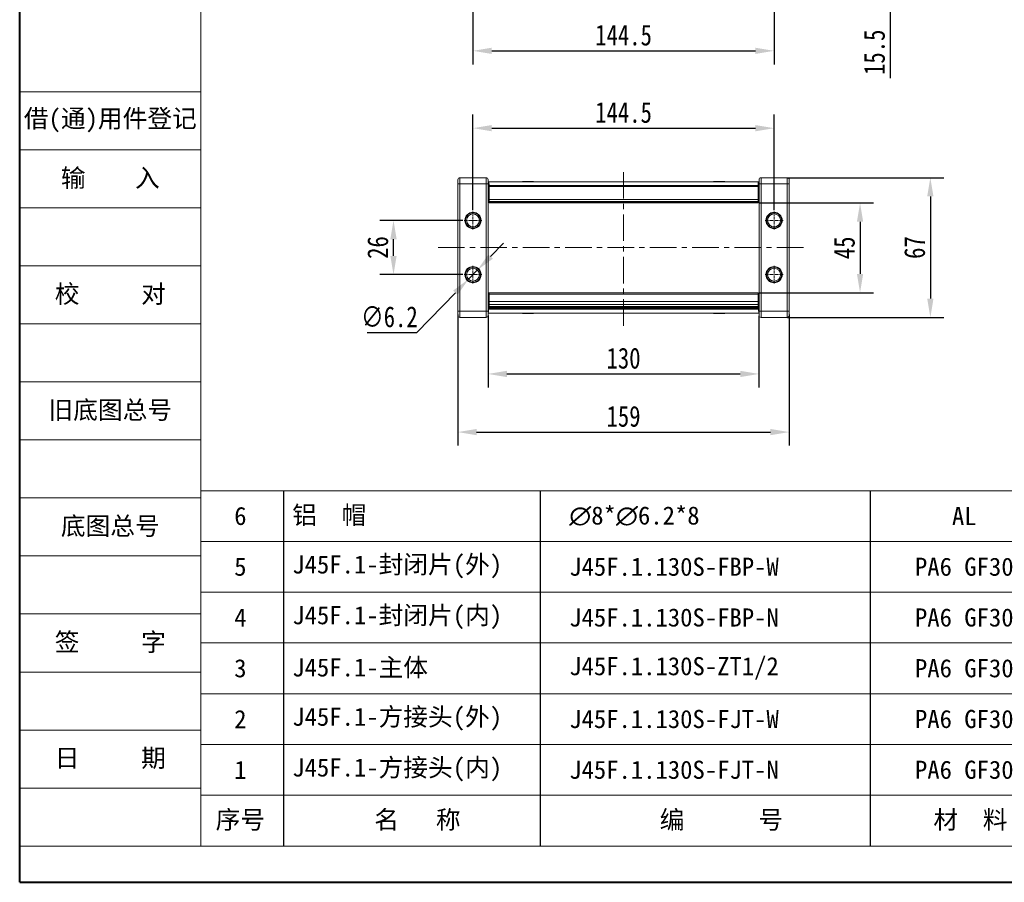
# Model space of a CAD drawing. Header units: millimetres. Extents: x 2854 to 4324, y 357 to 1390.
# Tile 1 of 45: x 2854 to 3327, y 357 to 771. Entities that reach past the tile are written whole.
import ezdxf

# ---------------------------------------------------------------- set-up
doc = ezdxf.new("R2010")
doc.units = ezdxf.units.MM
doc.linetypes.add('CENTER', pattern=[0.6, 0.375, -0.075, 0.075, -0.075])
doc.linetypes.add('CENTERX2', pattern=[20.32, 12.7, -2.54, 2.54, -2.54])
doc.layers.add('标注线', color=7, linetype='Continuous', lineweight=15)
doc.styles.get("Standard").update_dxf_attribs({"font": '仿宋_GB2312.ttf', "width": 0.8})
doc.styles.add('样式 3.5', font='仿宋_GB2312.ttf')
doc.styles.add('样式 6', font='仿宋_GB2312.ttf')
doc.dimstyles.new('ISO-45.1', dxfattribs={"dimtxt": 10, "dimasz": 9, "dimexe": 6.5, "dimexo": 0.625, "dimgap": 2.5, "dimtad": 1, "dimtoh": 1, "dimdsep": 46, "dimtxsty": 'Standard', "dimcen": 2.5, "dimadec": 0, "dimazin": 0, "dimtfac": 1, "dimtmove": 0, "dimatfit": 3, "dimfxl": 0, "dimarcsym": 0})
doc.dimstyles.new('副本 ISO-45.1', dxfattribs={"dimtxt": 10, "dimasz": 9, "dimexe": 6.5, "dimexo": 0.625, "dimgap": 2.5, "dimtad": 1, "dimdsep": 46, "dimtxsty": 'Standard', "dimcen": 2.5, "dimadec": 0, "dimazin": 0, "dimtfac": 1, "dimtmove": 0, "dimatfit": 3, "dimfxl": 0, "dimarcsym": 0})

# ---------------------------------------------------------------- blocks, each defined once
blk = doc.blocks.new('*D2139')
at = {"color": 0, "lineweight": -2}
for p, q in [((3071.69, 679.71), (3071.69, 725.54)), ((3216.19, 679.71), (3216.19, 725.54)), ((3080.69, 719.04), (3207.19, 719.04))]:
    blk.add_line(p, q, dxfattribs=at)
at = {"color": 0, "lineweight": 9}
for points in [[(3080.69, 720.54), (3080.69, 717.54), (3071.69, 719.04)], [(3207.19, 720.54), (3207.19, 717.54), (3216.19, 719.04)]]:
    blk.add_solid(points, dxfattribs=at)
at = {"layer": 'Defpoints', "color": 0, "lineweight": 9}
for p in [(3216.19, 719.04), (3071.69, 679.09), (3216.19, 679.09)]:
    blk.add_point(p, dxfattribs=at)
at = {"color": 0, "lineweight": 9, "insert": (3143.94, 726.54), "char_height": 10, "attachment_point": 5}
blk.add_mtext('144.5', dxfattribs=at)
blk = doc.blocks.new('*D2140')
at = {"color": 0, "lineweight": -2}
for p, q in [((3071.69, 796.52), (3071.69, 749.64)), ((3216.19, 796.52), (3216.19, 749.64)), ((3080.69, 756.14), (3207.19, 756.14))]:
    blk.add_line(p, q, dxfattribs=at)
at = {"color": 0, "lineweight": 9}
for points in [[(3080.69, 757.64), (3080.69, 754.64), (3071.69, 756.14)], [(3207.19, 757.64), (3207.19, 754.64), (3216.19, 756.14)]]:
    blk.add_solid(points, dxfattribs=at)
at = {"layer": 'Defpoints', "color": 0, "lineweight": 9}
for p in [(3071.69, 797.15), (3216.19, 797.15), (3216.19, 756.14)]:
    blk.add_point(p, dxfattribs=at)
at = {"color": 0, "lineweight": 9, "insert": (3143.94, 763.64), "char_height": 10, "attachment_point": 5}
blk.add_mtext('144.5', dxfattribs=at)
blk = doc.blocks.new('*D2141')
at = {"color": 0, "lineweight": -2}
for p, q in [((3271.86, 810.44), (3271.86, 819.44)), ((3221.11, 801.44), (3278.36, 801.44)), ((3271.86, 801.44), (3271.86, 785.94)), ((3223.07, 785.94), (3278.36, 785.94)), ((3271.86, 776.94), (3271.86, 742.96))]:
    blk.add_line(p, q, dxfattribs=at)
at = {"color": 0, "lineweight": 9}
for points in [[(3270.36, 810.44), (3273.36, 810.44), (3271.86, 801.44)], [(3270.36, 776.94), (3273.36, 776.94), (3271.86, 785.94)]]:
    blk.add_solid(points, dxfattribs=at)
at = {"layer": 'Defpoints', "color": 0, "lineweight": 9}
for p in [(3220.48, 801.44), (3222.44, 785.94), (3271.86, 785.94)]:
    blk.add_point(p, dxfattribs=at)
at = {"color": 0, "lineweight": 9, "insert": (3264.36, 755.45), "char_height": 10, "attachment_point": 5, "rotation": 90}
blk.add_mtext('15.5', dxfattribs=at)
blk = doc.blocks.new('*D2143')
at = {"color": 0, "lineweight": -2}
for p, q in [((3209.12, 683.18), (3263.94, 683.18)), ((3257.44, 674.18), (3257.44, 649.1)), ((3209.21, 640.1), (3263.94, 640.1))]:
    blk.add_line(p, q, dxfattribs=at)
at = {"color": 0, "lineweight": 9}
for points in [[(3255.94, 674.18), (3258.94, 674.18), (3257.44, 683.18)], [(3255.94, 649.1), (3258.94, 649.1), (3257.44, 640.1)]]:
    blk.add_solid(points, dxfattribs=at)
at = {"layer": 'Defpoints', "color": 0, "lineweight": 9}
for p in [(3208.49, 683.18), (3208.59, 640.1), (3257.44, 640.1)]:
    blk.add_point(p, dxfattribs=at)
at = {"color": 0, "lineweight": 9, "insert": (3249.94, 661.64), "char_height": 10, "attachment_point": 5, "rotation": 90}
blk.add_mtext('45', dxfattribs=at)
blk = doc.blocks.new('*D2144')
at = {"color": 0, "lineweight": -2}
for p, q in [((3222.63, 695.3), (3297.67, 695.3)), ((3291.17, 686.3), (3291.17, 637.3)), ((3222.63, 628.3), (3297.67, 628.3))]:
    blk.add_line(p, q, dxfattribs=at)
at = {"color": 0, "lineweight": 9}
for points in [[(3289.67, 686.3), (3292.67, 686.3), (3291.17, 695.3)], [(3289.67, 637.3), (3292.67, 637.3), (3291.17, 628.3)]]:
    blk.add_solid(points, dxfattribs=at)
at = {"layer": 'Defpoints', "color": 0, "lineweight": 9}
for p in [(3222.01, 695.3), (3222.01, 628.3), (3291.17, 628.3)]:
    blk.add_point(p, dxfattribs=at)
at = {"color": 0, "lineweight": 9, "insert": (3283.67, 661.8), "char_height": 10, "attachment_point": 5, "rotation": 90}
blk.add_mtext('67', dxfattribs=at)
blk = doc.blocks.new('*D2145')
at = {"color": 0, "lineweight": -2}
for p, q in [((3078.94, 629.27), (3078.94, 594.66)), ((3208.94, 629.01), (3208.94, 594.66)), ((3087.94, 601.16), (3199.94, 601.16))]:
    blk.add_line(p, q, dxfattribs=at)
at = {"color": 0, "lineweight": 9}
for points in [[(3087.94, 602.66), (3087.94, 599.66), (3078.94, 601.16)], [(3199.94, 602.66), (3199.94, 599.66), (3208.94, 601.16)]]:
    blk.add_solid(points, dxfattribs=at)
at = {"layer": 'Defpoints', "color": 0, "lineweight": 9}
for p in [(3078.94, 629.9), (3208.94, 629.63), (3208.94, 601.16)]:
    blk.add_point(p, dxfattribs=at)
at = {"color": 0, "lineweight": 9, "insert": (3143.94, 608.66), "char_height": 10, "attachment_point": 5}
blk.add_mtext('130', dxfattribs=at)
blk = doc.blocks.new('*D2146')
at = {"color": 0, "lineweight": -2}
for p, q in [((3064.44, 629.67), (3064.44, 566.78)), ((3223.44, 629.67), (3223.44, 566.78)), ((3073.44, 573.28), (3214.44, 573.28))]:
    blk.add_line(p, q, dxfattribs=at)
at = {"color": 0, "lineweight": 9}
for points in [[(3073.44, 574.78), (3073.44, 571.78), (3064.44, 573.28)], [(3214.44, 574.78), (3214.44, 571.78), (3223.44, 573.28)]]:
    blk.add_solid(points, dxfattribs=at)
at = {"layer": 'Defpoints', "color": 0, "lineweight": 9}
for p in [(3064.44, 630.3), (3223.44, 630.3), (3223.44, 573.28)]:
    blk.add_point(p, dxfattribs=at)
at = {"color": 0, "lineweight": 9, "insert": (3143.94, 580.78), "char_height": 10, "attachment_point": 5}
blk.add_mtext('159', dxfattribs=at)
blk = doc.blocks.new('*D2147')
at = {"color": 0, "lineweight": -2}
for p, q in [((3066.78, 674.8), (3027.05, 674.8)), ((3033.55, 657.8), (3033.55, 665.8)), ((3066.78, 648.8), (3027.05, 648.8))]:
    blk.add_line(p, q, dxfattribs=at)
at = {"color": 0, "lineweight": 9}
for points in [[(3032.05, 665.8), (3035.05, 665.8), (3033.55, 674.8)], [(3032.05, 657.8), (3035.05, 657.8), (3033.55, 648.8)]]:
    blk.add_solid(points, dxfattribs=at)
at = {"layer": 'Defpoints', "color": 0, "lineweight": 9}
for p in [(3033.55, 674.8), (3067.4, 674.8), (3067.4, 648.8)]:
    blk.add_point(p, dxfattribs=at)
at = {"color": 0, "lineweight": 9, "insert": (3026.05, 661.8), "char_height": 10, "attachment_point": 5, "rotation": 90}
blk.add_mtext('26', dxfattribs=at)
blk = doc.blocks.new('*D2164')
at = {"color": 0, "lineweight": -2}
for p, q in [((3080.13, 657.47), (3086.4, 663.92)), ((3073.85, 651.02), (3069.53, 646.57)), ((3044.67, 621.01), (3063.26, 640.12)), ((3020.96, 621.01), (3044.67, 621.01))]:
    blk.add_line(p, q, dxfattribs=at)
at = {"color": 0, "lineweight": 9}
for points in [[(3079.05, 658.52), (3081.2, 656.42), (3073.85, 651.02)], [(3062.18, 641.17), (3064.33, 639.08), (3069.53, 646.57)]]:
    blk.add_solid(points, dxfattribs=at)
at = {"layer": 'Defpoints', "color": 0, "lineweight": 9}
for p in [(3073.85, 651.02), (3069.53, 646.57)]:
    blk.add_point(p, dxfattribs=at)
at = {"color": 0, "lineweight": 9, "insert": (3031.57, 628.51), "char_height": 10, "attachment_point": 5}
blk.add_mtext('∅6.2', dxfattribs=at)

msp = doc.modelspace()

# ---------------------------------------------------------------- linework, layer by layer
at = {"color": 7, "lineweight": 40}
for q in [(2854.171, 1390.351), (4314.999, 357.338)]:
    msp.add_line((2854.171, 357.338), q, dxfattribs=at)
at = {"color": 7, "lineweight": 13}
for q in [(2941.125, 1372.961), (3671.539, 374.728)]:
    msp.add_line((2941.125, 374.728), q, dxfattribs=at)
at = {"color": 7, "lineweight": 15}
for p, q in [((2854.171, 736.457), (2941.125, 736.457)), ((2854.171, 708.632), (2941.125, 708.632)), ((2854.171, 680.807), (2941.125, 680.807)), ((2854.171, 652.981), (2941.125, 652.981)), ((2854.171, 625.156), (2941.125, 625.156)), ((2854.171, 597.331), (2941.125, 597.331)), ((2854.171, 569.505), (2941.125, 569.505)), ((2941.125, 545.158), (3518.448, 545.158)), ((2854.171, 541.68), (2941.125, 541.68)), ((2941.125, 520.811), (3518.448, 520.811)), ((2854.171, 513.855), (2941.125, 513.855)), ((2941.125, 496.464), (3518.448, 496.464)), ((2854.171, 486.03), (2941.125, 486.03)), ((2941.125, 472.117), (3518.448, 472.117)), ((2854.171, 458.204), (2941.125, 458.204)), ((2941.125, 447.77), (3518.448, 447.77)), ((2854.171, 430.379), (2941.125, 430.379)), ((2941.125, 423.423), (3518.448, 423.423)), ((2854.171, 402.554), (2941.125, 402.554)), ((2941.125, 399.076), (3671.539, 399.076)), ((2854.171, 374.728), (2941.125, 374.728))]:
    msp.add_line(p, q, dxfattribs=at)
at = {"color": 1, "linetype": 'CENTERX2', "lineweight": 13}
for p, q in [((3143.943, 624.288), (3143.943, 699.303)), ((3054.993, 661.795), (3230.391, 661.795))]:
    msp.add_line(p, q, dxfattribs=at)
at = {"color": 7, "linetype": 'Continuous', "lineweight": 15}
for p, q in [((3065.443, 695.295), (3065.443, 692.295)), ((3077.943, 695.295), (3065.443, 695.295)), ((3077.943, 695.295), (3077.943, 692.295)), ((3209.943, 692.295), (3209.943, 695.295)), ((3222.443, 695.295), (3209.943, 695.295)), ((3222.443, 692.295), (3222.443, 695.295)), ((3065.443, 692.295), (3064.443, 692.295)), ((3064.443, 692.295), (3064.443, 631.295)), ((3065.443, 631.295), (3065.443, 692.295)), ((3065.443, 692.295), (3077.943, 692.295)), ((3078.943, 692.295), (3077.943, 692.295)), ((3077.943, 692.295), (3077.943, 631.295)), ((3079.319, 693.295), (3078.943, 693.295)), ((3078.943, 692.295), (3078.943, 631.295)), ((3079.319, 691.295), (3078.943, 691.295)), ((3078.943, 690.295), (3079.347, 690.295)), ((3143.943, 693.295), (3079.319, 693.295)), ((3079.393, 691.504), (3143.943, 691.504)), ((3079.393, 690.992), (3079.393, 691.504)), ((3079.393, 690.992), (3143.943, 690.992)), ((3079.393, 690.992), (3079.393, 684.756)), ((3095.417, 693.295), (3095.417, 693.445)), ((3095.417, 693.445), (3096.546, 693.445)), ((3096.546, 693.445), (3096.546, 693.295)), ((3096.573, 693.445), (3096.546, 693.445)), ((3096.573, 693.295), (3096.573, 693.445)), ((3096.573, 693.445), (3096.929, 693.445)), ((3096.929, 693.295), (3096.929, 693.445)), ((3096.929, 693.445), (3098.17, 693.445)), ((3098.17, 693.445), (3098.17, 693.295)), ((3098.521, 693.445), (3098.17, 693.445)), ((3098.521, 693.295), (3098.521, 693.445)), ((3098.521, 693.445), (3100.577, 693.445)), ((3100.577, 693.445), (3100.577, 693.295)), ((3100.757, 693.445), (3100.577, 693.445)), ((3100.757, 693.295), (3100.757, 693.445)), ((3208.566, 693.295), (3143.943, 693.295)), ((3143.943, 691.504), (3208.493, 691.504)), ((3143.943, 690.992), (3208.493, 690.992)), ((3187.128, 693.445), (3187.128, 693.295)), ((3187.308, 693.445), (3187.128, 693.445)), ((3187.308, 693.295), (3187.308, 693.445)), ((3187.308, 693.445), (3189.364, 693.445)), ((3189.364, 693.445), (3189.364, 693.295)), ((3189.715, 693.445), (3189.364, 693.445)), ((3189.715, 693.295), (3189.715, 693.445)), ((3189.715, 693.445), (3190.956, 693.445)), ((3190.956, 693.295), (3190.956, 693.445)), ((3190.956, 693.445), (3191.312, 693.445)), ((3191.312, 693.445), (3191.312, 693.295)), ((3191.339, 693.445), (3191.312, 693.445)), ((3191.339, 693.295), (3191.339, 693.445)), ((3191.339, 693.445), (3192.468, 693.445)), ((3192.468, 693.295), (3192.468, 693.445)), ((3208.493, 691.504), (3208.493, 690.992)), ((3208.493, 684.756), (3208.493, 690.992)), ((3208.538, 690.295), (3208.943, 690.295)), ((3208.943, 693.295), (3208.566, 693.295)), ((3208.943, 691.295), (3208.566, 691.295)), ((3208.943, 692.295), (3209.943, 692.295)), ((3208.943, 631.295), (3208.943, 692.295)), ((3209.943, 692.295), (3222.443, 692.295)), ((3209.943, 631.295), (3209.943, 692.295)), ((3222.443, 692.295), (3223.443, 692.295)), ((3222.443, 692.295), (3222.443, 631.295)), ((3223.443, 631.295), (3223.443, 692.295)), ((3079.295, 685.795), (3078.943, 687.795)), ((3078.943, 687.295), (3079.031, 687.295)), ((3078.943, 686.295), (3079.207, 686.295)), ((3079.295, 685.795), (3078.943, 685.795)), ((3079.295, 685.795), (3079.393, 685.243)), ((3079.393, 685.795), (3079.295, 685.795)), ((3208.493, 685.243), (3208.59, 685.795)), ((3208.59, 685.795), (3208.493, 685.795)), ((3208.943, 687.795), (3208.59, 685.795)), ((3208.943, 685.795), (3208.59, 685.795)), ((3208.678, 686.295), (3208.943, 686.295)), ((3208.854, 687.295), (3208.943, 687.295)), ((3078.943, 684.295), (3079.393, 684.295)), ((3079.393, 684.756), (3143.943, 684.756)), ((3079.393, 684.756), (3079.393, 683.912)), ((3079.393, 683.912), (3143.943, 683.912)), ((3079.393, 683.912), (3079.393, 683.52)), ((3143.943, 683.52), (3079.393, 683.52)), ((3079.393, 683.52), (3079.393, 683.177)), ((3079.393, 683.177), (3143.943, 683.177)), ((3143.943, 684.756), (3208.493, 684.756)), ((3143.943, 683.912), (3208.493, 683.912)), ((3208.493, 683.52), (3143.943, 683.52)), ((3143.943, 683.177), (3208.493, 683.177)), ((3208.493, 683.912), (3208.493, 684.756)), ((3208.943, 684.295), (3208.493, 684.295)), ((3208.493, 683.52), (3208.493, 683.912)), ((3208.493, 683.177), (3208.493, 683.52)), ((3078.943, 639.295), (3079.087, 639.295)), ((3143.943, 640.095), (3079.299, 640.095)), ((3079.393, 639.953), (3079.393, 639.451)), ((3079.393, 639.451), (3143.943, 639.451)), ((3079.393, 639.451), (3079.393, 635.887)), ((3208.586, 640.095), (3143.943, 640.095)), ((3143.943, 639.451), (3208.493, 639.451)), ((3208.493, 639.451), (3208.493, 639.953)), ((3208.493, 635.887), (3208.493, 639.451)), ((3208.943, 639.295), (3208.799, 639.295)), ((3078.943, 637.795), (3078.984, 637.795)), ((3078.97, 637.295), (3078.943, 637.295)), ((3078.96, 636.295), (3078.943, 636.295)), ((3078.958, 635.884), (3078.943, 635.795)), ((3078.947, 633.295), (3078.943, 633.295)), ((3078.945, 632.772), (3078.962, 636.662)), ((3079.149, 636.569), (3079.13, 632.203)), ((3079.393, 636.569), (3079.149, 636.569)), ((3143.943, 635.887), (3079.393, 635.887)), ((3079.393, 635.887), (3079.393, 634.456)), ((3079.393, 634.456), (3079.393, 633.549)), ((3079.393, 634.456), (3143.943, 634.456)), ((3079.393, 633.549), (3143.943, 633.549)), ((3079.393, 632.985), (3079.393, 633.549)), ((3208.493, 635.887), (3143.943, 635.887)), ((3143.943, 634.456), (3208.493, 634.456)), ((3143.943, 633.549), (3208.493, 633.549)), ((3208.736, 636.569), (3208.493, 636.569)), ((3208.493, 634.456), (3208.493, 635.887)), ((3208.493, 633.549), (3208.493, 634.456)), ((3208.493, 633.549), (3208.493, 632.985)), ((3208.755, 632.203), (3208.736, 636.569)), ((3208.901, 637.795), (3208.943, 637.795)), ((3208.943, 637.295), (3208.916, 637.295)), ((3208.924, 636.662), (3208.94, 632.772)), ((3208.943, 636.295), (3208.925, 636.295)), ((3208.927, 635.884), (3208.943, 635.795)), ((3208.943, 633.295), (3208.938, 633.295)), ((3065.443, 631.295), (3064.443, 631.295)), ((3065.443, 631.295), (3065.443, 628.295)), ((3077.943, 631.295), (3065.443, 631.295)), ((3077.943, 631.295), (3077.943, 628.295)), ((3078.943, 631.295), (3077.943, 631.295)), ((3078.943, 630.295), (3143.943, 630.295)), ((3143.943, 632.203), (3079.13, 632.203)), ((3143.943, 632.985), (3079.393, 632.985)), ((3079.393, 632.985), (3079.393, 632.487)), ((3143.943, 632.487), (3079.393, 632.487)), ((3079.393, 632.487), (3079.393, 632.276)), ((3079.393, 632.276), (3143.943, 632.276)), ((3079.393, 632.276), (3079.393, 632.245)), ((3079.393, 632.245), (3143.943, 632.245)), ((3095.417, 630.295), (3095.417, 630.145)), ((3096.546, 630.145), (3095.417, 630.145)), ((3096.546, 630.295), (3096.546, 630.145)), ((3096.546, 630.145), (3096.573, 630.145)), ((3096.573, 630.145), (3096.573, 630.295)), ((3096.929, 630.145), (3096.573, 630.145)), ((3096.929, 630.295), (3096.929, 630.145)), ((3098.17, 630.145), (3096.929, 630.145)), ((3098.17, 630.295), (3098.17, 630.145)), ((3098.17, 630.145), (3098.521, 630.145)), ((3098.521, 630.145), (3098.521, 630.295)), ((3100.577, 630.145), (3098.521, 630.145)), ((3100.577, 630.295), (3100.577, 630.145)), ((3100.577, 630.145), (3100.757, 630.145)), ((3100.757, 630.145), (3100.757, 630.295)), ((3208.493, 632.985), (3143.943, 632.985)), ((3208.493, 632.487), (3143.943, 632.487)), ((3143.943, 632.276), (3208.493, 632.276)), ((3143.943, 632.245), (3208.493, 632.245)), ((3208.755, 632.203), (3143.943, 632.203)), ((3143.943, 630.295), (3208.943, 630.295)), ((3187.128, 630.295), (3187.128, 630.145)), ((3187.128, 630.145), (3187.308, 630.145)), ((3187.308, 630.145), (3187.308, 630.295)), ((3189.364, 630.145), (3187.308, 630.145)), ((3189.364, 630.295), (3189.364, 630.145)), ((3189.364, 630.145), (3189.715, 630.145)), ((3189.715, 630.145), (3189.715, 630.295)), ((3190.956, 630.145), (3189.715, 630.145)), ((3190.956, 630.295), (3190.956, 630.145)), ((3191.312, 630.145), (3190.956, 630.145)), ((3191.312, 630.295), (3191.312, 630.145)), ((3191.312, 630.145), (3191.339, 630.145)), ((3191.339, 630.145), (3191.339, 630.295)), ((3192.468, 630.145), (3191.339, 630.145)), ((3192.468, 630.295), (3192.468, 630.145)), ((3208.493, 632.487), (3208.493, 632.985)), ((3208.493, 632.276), (3208.493, 632.487)), ((3208.493, 632.245), (3208.493, 632.276)), ((3208.943, 631.295), (3209.943, 631.295)), ((3209.943, 628.295), (3209.943, 631.295)), ((3222.443, 631.295), (3209.943, 631.295)), ((3222.443, 628.295), (3222.443, 631.295)), ((3222.443, 631.295), (3223.443, 631.295)), ((3065.443, 628.295), (3077.943, 628.295)), ((3209.943, 628.295), (3222.443, 628.295))]:
    msp.add_line(p, q, dxfattribs=at)
at = {"color": 1, "linetype": 'CENTER', "lineweight": 9, "ltscale": 3.9624}
for p, q in [((3071.693, 670.505), (3071.693, 679.085)), ((3216.193, 670.505), (3216.193, 679.085)), ((3067.403, 674.795), (3075.983, 674.795)), ((3211.903, 674.795), (3220.483, 674.795)), ((3071.693, 644.505), (3071.693, 653.085)), ((3216.193, 644.505), (3216.193, 653.085)), ((3067.403, 648.795), (3075.983, 648.795)), ((3211.903, 648.795), (3220.483, 648.795))]:
    msp.add_line(p, q, dxfattribs=at)
at = {"color": 7}
for p, q in [((2980.725, 545.158), (2980.725, 374.728)), ((3103.964, 545.158), (3103.964, 374.728)), ((3262.495, 374.728), (3262.495, 545.158))]:
    msp.add_line(p, q, dxfattribs=at)
at = {"color": 7, "linetype": 'Continuous', "lineweight": 15}
for centre, radius in [((3071.693, 674.795), 3.9), ((3071.693, 674.795), 3.1), ((3216.193, 674.795), 3.9), ((3216.193, 674.795), 3.1), ((3071.693, 648.795), 3.9), ((3216.193, 648.795), 3.9), ((3071.693, 648.795), 3.1), ((3216.193, 648.795), 3.1)]:
    msp.add_circle(centre, radius, dxfattribs=at)
for centre, start, end in [((3065.443, 694.295), 90, 180), ((3077.943, 694.295), 0, 90), ((3209.943, 694.295), 90, 180), ((3222.443, 694.295), 0, 90), ((3065.443, 629.295), 180, 270), ((3077.943, 629.295), 270, 0), ((3209.943, 629.295), 180, 270), ((3222.443, 629.295), 270, 0)]:
    msp.add_arc(centre, 1, start, end, dxfattribs=at)
for centre, major_axis, ratio, start_param, end_param in [((3079.319, 690.495), (0, 2.8), 0.0280881, 5.08096, 6.2831853), ((3079.319, 690.495), (0, 0.8), 0.0280881, 5.08096, 6.2831853), ((3079.414, 691.792), (0, 2.8), 0.0280881, 1.9393673, 2.8720752), ((3208.566, 690.495), (0, 2.8), 0.0280881, 0, 1.2022253), ((3208.472, 691.792), (0, 2.8), 0.0280881, 3.4111101, 4.343818), ((3208.566, 690.495), (0, 0.8), 0.0280881, 0, 1.2022253), ((3079.299, 636.495), (0, 3.6), 0.0937783, 6.0016292, 7.8077197), ((3079.299, 636.495), (0, 1.6), 0.0937783, 5.6078432, 7.8077197), ((3208.586, 636.495), (0, 3.6), 0.0937783, 4.7586509, 6.5647414), ((3208.586, 636.495), (0, 1.6), 0.0937783, 4.7586509, 6.9585274), ((3078.898, 632.795), (0, 0.5), 0.0937783, 4.4104983, 4.666127), ((3078.943, 632.295), (0, 2), 0.0937783, 3.1415927, 4.666127), ((3208.943, 632.295), (0, 2), 0.0937783, 1.6170583, 3.1415927), ((3208.987, 632.795), (0, 0.5), 0.0937783, 1.6170583, 1.872687)]:
    msp.add_ellipse(centre, major_axis=major_axis, ratio=ratio, start_param=start_param, end_param=end_param, dxfattribs=at)
for points, knots in [([(3064.443, 694.295), (3064.443, 694.268), (3064.443, 694.227), (3064.443, 693.978), (3064.443, 693.719), (3064.443, 693.401), (3064.443, 692.935), (3064.443, 692.547), (3064.443, 692.295)], [0, 0, 0, 0, 0.23944295, 0.36980709, 0.50000008, 0.63036414, 0.76055705, 1, 1, 1, 1]), ([(3078.943, 694.295), (3078.943, 694.268), (3078.943, 694.227), (3078.943, 693.978), (3078.943, 693.72), (3078.943, 693.401), (3078.943, 692.935), (3078.943, 692.547), (3078.943, 692.295)], [0, 0, 0, 0, 0.2394429, 0.3696359, 0.4999999, 0.6301929, 0.7605571, 1, 1, 1, 1]), ([(3208.943, 692.295), (3208.943, 692.547), (3208.943, 692.935), (3208.943, 693.401), (3208.943, 693.719), (3208.943, 693.978), (3208.943, 694.227), (3208.943, 694.268), (3208.943, 694.295)], [0, 0, 0, 0, 0.2394429, 0.3696359, 0.4999999, 0.6301929, 0.7605571, 1, 1, 1, 1]), ([(3223.443, 692.295), (3223.443, 692.547), (3223.443, 692.935), (3223.443, 693.401), (3223.443, 693.72), (3223.443, 693.978), (3223.443, 694.227), (3223.443, 694.268), (3223.443, 694.295)], [0, 0, 0, 0, 0.2394429, 0.3698071, 0.5000001, 0.6303641, 0.7605571, 1, 1, 1, 1]), ([(3068.093, 674.795), (3068.141, 675.248), (3068.216, 675.947), (3068.664, 676.786), (3069.129, 677.358), (3069.702, 677.826), (3070.541, 678.26), (3071.693, 678.483), (3072.844, 678.26), (3073.683, 677.826), (3074.256, 677.358), (3074.721, 676.786), (3075.17, 675.947), (3075.244, 675.248), (3075.293, 674.795)], [0, 0, 0, 0, 0.1197215, 0.184837, 0.25, 0.3151155, 0.3802785, 0.5, 0.6197215, 0.684837, 0.75, 0.8151155, 0.8802785, 1, 1, 1, 1]), ([(3212.593, 674.795), (3212.641, 675.248), (3212.716, 675.947), (3213.164, 676.786), (3213.629, 677.358), (3214.202, 677.826), (3215.041, 678.26), (3216.193, 678.483), (3217.344, 678.26), (3218.183, 677.826), (3218.756, 677.358), (3219.221, 676.786), (3219.67, 675.947), (3219.744, 675.248), (3219.793, 674.795)], [0, 0, 0, 0, 0.1197215, 0.184837, 0.25, 0.3151155, 0.3802785, 0.5, 0.6197215, 0.684837, 0.75, 0.8151155, 0.8802785, 1, 1, 1, 1]), ([(3075.293, 674.795), (3075.244, 674.343), (3075.17, 673.644), (3074.721, 672.804), (3074.256, 672.232), (3073.683, 671.764), (3072.844, 671.33), (3071.693, 671.108), (3070.541, 671.33), (3069.702, 671.764), (3069.129, 672.232), (3068.664, 672.804), (3068.216, 673.644), (3068.141, 674.343), (3068.093, 674.795)], [0, 0, 0, 0, 0.1197215, 0.184837, 0.25, 0.3151155, 0.3802785, 0.5, 0.6197215, 0.684837, 0.75, 0.8151155, 0.8802785, 1, 1, 1, 1]), ([(3219.793, 674.795), (3219.744, 674.343), (3219.67, 673.644), (3219.221, 672.804), (3218.756, 672.232), (3218.183, 671.764), (3217.344, 671.33), (3216.193, 671.108), (3215.041, 671.33), (3214.202, 671.764), (3213.629, 672.232), (3213.164, 672.804), (3212.716, 673.644), (3212.641, 674.343), (3212.593, 674.795)], [0, 0, 0, 0, 0.1197215, 0.184837, 0.25, 0.3151155, 0.3802785, 0.5, 0.6197215, 0.684837, 0.75, 0.8151155, 0.8802785, 1, 1, 1, 1]), ([(3068.093, 648.795), (3068.141, 649.248), (3068.216, 649.947), (3068.664, 650.786), (3069.129, 651.358), (3069.702, 651.826), (3070.541, 652.26), (3071.693, 652.483), (3072.844, 652.26), (3073.683, 651.826), (3074.256, 651.358), (3074.721, 650.786), (3075.17, 649.947), (3075.244, 649.248), (3075.293, 648.795)], [0, 0, 0, 0, 0.1197215, 0.184837, 0.25, 0.3151155, 0.3802785, 0.5, 0.6197215, 0.684837, 0.75, 0.8151155, 0.8802785, 1, 1, 1, 1]), ([(3212.593, 648.795), (3212.641, 649.248), (3212.716, 649.947), (3213.164, 650.786), (3213.629, 651.358), (3214.202, 651.826), (3215.041, 652.26), (3216.193, 652.483), (3217.344, 652.26), (3218.183, 651.826), (3218.756, 651.358), (3219.221, 650.786), (3219.67, 649.947), (3219.744, 649.248), (3219.793, 648.795)], [0, 0, 0, 0, 0.1197215, 0.184837, 0.25, 0.3151155, 0.3802785, 0.5, 0.6197215, 0.684837, 0.75, 0.8151155, 0.8802785, 1, 1, 1, 1]), ([(3075.293, 648.795), (3075.244, 648.343), (3075.17, 647.644), (3074.721, 646.804), (3074.256, 646.232), (3073.683, 645.764), (3072.844, 645.33), (3071.693, 645.108), (3070.541, 645.33), (3069.702, 645.764), (3069.129, 646.232), (3068.664, 646.804), (3068.216, 647.644), (3068.141, 648.343), (3068.093, 648.795)], [0, 0, 0, 0, 0.1197215, 0.184837, 0.25, 0.3151155, 0.3802785, 0.5, 0.6197215, 0.684837, 0.75, 0.8151155, 0.8802785, 1, 1, 1, 1]), ([(3219.793, 648.795), (3219.744, 648.343), (3219.67, 647.644), (3219.221, 646.804), (3218.756, 646.232), (3218.183, 645.764), (3217.344, 645.33), (3216.193, 645.108), (3215.041, 645.33), (3214.202, 645.764), (3213.629, 646.232), (3213.164, 646.804), (3212.716, 647.644), (3212.641, 648.343), (3212.593, 648.795)], [0, 0, 0, 0, 0.1197215, 0.184837, 0.25, 0.3151155, 0.3802785, 0.5, 0.6197215, 0.684837, 0.75, 0.8151155, 0.8802785, 1, 1, 1, 1]), ([(3064.443, 631.295), (3064.443, 631.044), (3064.443, 630.655), (3064.443, 630.189), (3064.443, 629.871), (3064.443, 629.613), (3064.443, 629.364), (3064.443, 629.322), (3064.443, 629.295)], [0, 0, 0, 0, 0.2394429, 0.3698071, 0.5000001, 0.6303641, 0.7605571, 1, 1, 1, 1]), ([(3078.943, 631.295), (3078.943, 631.044), (3078.943, 630.655), (3078.943, 630.189), (3078.943, 629.871), (3078.943, 629.613), (3078.943, 629.364), (3078.943, 629.322), (3078.943, 629.295)], [0, 0, 0, 0, 0.2394429, 0.3696359, 0.4999999, 0.6301929, 0.7605571, 1, 1, 1, 1]), ([(3208.943, 629.295), (3208.943, 629.322), (3208.943, 629.364), (3208.943, 629.613), (3208.943, 629.871), (3208.943, 630.189), (3208.943, 630.655), (3208.943, 631.044), (3208.943, 631.295)], [0, 0, 0, 0, 0.23944295, 0.36963586, 0.49999992, 0.63019291, 0.76055705, 1, 1, 1, 1]), ([(3223.443, 629.295), (3223.443, 629.322), (3223.443, 629.364), (3223.443, 629.613), (3223.443, 629.871), (3223.443, 630.189), (3223.443, 630.655), (3223.443, 631.044), (3223.443, 631.295)], [0, 0, 0, 0, 0.23944295, 0.36980709, 0.50000008, 0.63036414, 0.76055705, 1, 1, 1, 1])]:
    msp.add_open_spline(points, degree=3, knots=knots, dxfattribs=at)

# ---------------------------------------------------------------- texts
at = {"color": 7, "linetype": 'CENTER', "lineweight": 18, "char_height": 8.6954, "width": 86.95403, "attachment_point": 5, "style": '样式 3.5'}
for s, insert in [('{\\fSimSun|b0|i0|c134|p2;借}({\\fSimSun|b0|i0|c134|p2;通}){\\fSimSun|b0|i0|c134|p2;用件登记}', (2897.648, 722.544)), ('\\f宋体|b0|i0|c134|p2;校     对', (2897.648, 639.069)), ('\\f宋体|b0|i0|c134|p2;旧底图总号', (2897.648, 583.418)), ('\\f宋体|b0|i0|c134|p2;底图总号', (2897.648, 527.767)), ('\\f宋体|b0|i0|c134|p2;签     字', (2897.648, 472.117)), ('\\f宋体|b0|i0|c134|p2;日     期', (2897.648, 416.466))]:
    msp.add_mtext(s, dxfattribs=dict(at, insert=insert))
at = {"color": 7, "lineweight": 18, "insert": (2897.648, 694.719), "char_height": 8.6954, "width": 86.95403, "attachment_point": 5, "style": '样式 3.5'}
msp.add_mtext('{\\fSimSun|b0|i0|c134|p2;输    入}', dxfattribs=at)
at = {"layer": '标注线', "color": 7, "lineweight": 18, "char_height": 6.26069, "style": '样式 6'}
for s, insert, width, attachment_point in [('{\\H1.389x;6}', (2960.071, 532.985), 41.73793, 5), ('{\\H1.389x;铝  帽}', (2984.979, 532.985), 156.50043, 4), ('{\\fISOCPEUR|b0|i0|c0|p34;\\H1.389x;∅\\fFangSong_GB2312|b0|i0|c134|p49;8*\\fISOCPEUR|b0|i0|c0|p34;∅\\fFangSong_GB2312|b0|i0|c134|p49;6.2*8}', (3117.87, 532.985), 120.34268, 4), ('{\\H1.389x;AL}', (3307.453, 532.985), 49.29942, 5), ('{\\H1.389x;PA6 GF30}', (3307.453, 508.638), 49.29942, 5), ('{\\H1.389x;5}', (2960.071, 508.638), 41.73793, 5), ('{\\H1.389x;J45F.1-封闭片(外)}', (2984.979, 508.638), 156.50043, 4), ('{\\H1.389x;J45F.1.130S-FBP-W}', (3117.87, 508.638), 120.34268, 4), ('{\\H1.389x;PA6 GF30}', (3307.453, 484.29), 49.29942, 5), ('{\\H1.389x;4}', (2960.071, 484.29), 41.73793, 5), ('{\\H1.389x;J45F.1-封闭片(内)}', (2984.979, 484.29), 156.50043, 4), ('{\\H1.389x;J45F.1.130S-FBP-N}', (3117.87, 484.29), 120.34268, 4), ('{\\H1.389x;PA6 GF30}', (3307.453, 459.943), 49.29942, 5), ('{\\H1.389x;3}', (2960.071, 459.943), 41.73793, 5), ('{\\H1.389x;J45F.1-主体}', (2984.979, 459.943), 120.44766, 4), ('{\\H1.389x;J45F.1.130S-ZT1/2}', (3117.87, 459.943), 120.34268, 4), ('{\\H1.389x;PA6 GF30}', (3307.453, 435.596), 49.29942, 5), ('{\\H1.389x;2}', (2960.071, 435.596), 41.73793, 5), ('{\\H1.389x;J45F.1-方接头(外)}', (2984.979, 435.596), 156.50043, 4), ('{\\H1.389x;J45F.1.130S-FJT-W}', (3117.87, 435.596), 120.34268, 4), ('{\\H1.389x;PA6 GF30}', (3307.453, 411.249), 49.29942, 5), ('{\\H1.389x;J45F.1-方接头(内)}', (2984.979, 411.249), 148.44796, 4), ('{\\H1.389x;1}', (2960.071, 411.249), 41.73793, 5), ('{\\H1.389x;J45F.1.130S-FJT-N}', (3117.87, 411.249), 120.34268, 4), ('{\\H1.389x;序号}', (2960.071, 386.902), 41.73793, 5), ('{\\H1.389x;名   称}', (3045.028, 386.902), 83.26718, 5), ('{\\H1.389x;编      号}', (3190.901, 386.902), 120.34268, 5), ('{\\H1.389x; 材  料}', (3307.453, 386.902), 49.29942, 5)]:
    msp.add_mtext(s, dxfattribs=dict(at, insert=insert, width=width, attachment_point=attachment_point))

# ---------------------------------------------------------------- dimensions: what is measured, and where the dimension line sits
at = {"color": 5, "lineweight": 9}
for base, p1, p2, picture, middle in [((3271.857, 785.936), (3220.483, 801.436), (3222.443, 785.936), '*D2141', (3264.357, 755.447)), ((3291.17, 628.295), (3222.007, 695.295), (3222.007, 628.295), '*D2144', (3283.67, 661.795)), ((3033.55, 674.795), (3067.403, 648.795), (3067.403, 674.795), '*D2147', (3026.05, 661.795))]:
    dim = msp.add_linear_dim(base=base, p1=p1, p2=p2, angle=90, dimstyle='副本 ISO-45.1', dxfattribs=at)
    dim.commit()
    dim.dimension.update_dxf_attribs({"geometry": picture, "text_midpoint": middle})
for base, p1, p2, picture, middle in [((3216.193, 756.136), (3071.693, 797.146), (3216.193, 797.146), '*D2140', (3143.943, 763.636)), ((3216.193, 719.042), (3071.693, 679.085), (3216.193, 679.085), '*D2139', (3143.943, 726.542)), ((3223.443, 573.278), (3064.443, 630.295), (3223.443, 630.295), '*D2146', (3143.943, 580.778)), ((3208.943, 601.158), (3078.943, 629.897), (3208.943, 629.635), '*D2145', (3143.943, 608.658))]:
    dim = msp.add_linear_dim(base=base, p1=p1, p2=p2, dimstyle='副本 ISO-45.1', dxfattribs=at)
    dim.commit()
    dim.dimension.update_dxf_attribs({"geometry": picture, "text_midpoint": middle})
dim = msp.add_linear_dim(base=(3257.443, 640.095), p1=(3208.493, 683.177), p2=(3208.586, 640.095), angle=90, text='45', dimstyle='副本 ISO-45.1', dxfattribs=at)
dim.commit()
dim.dimension.update_dxf_attribs({"geometry": '*D2143', "text_midpoint": (3249.943, 661.636)})
dim = msp.add_diameter_dim_2p(p1=(3073.854, 651.018), p2=(3069.531, 646.573), dimstyle='ISO-45.1', dxfattribs=at)
dim.commit()
dim.dimension.update_dxf_attribs({"geometry": '*D2164', "text_midpoint": (3031.565, 621.008), "dimtype": 163})

doc.saveas('drawing.dxf')
